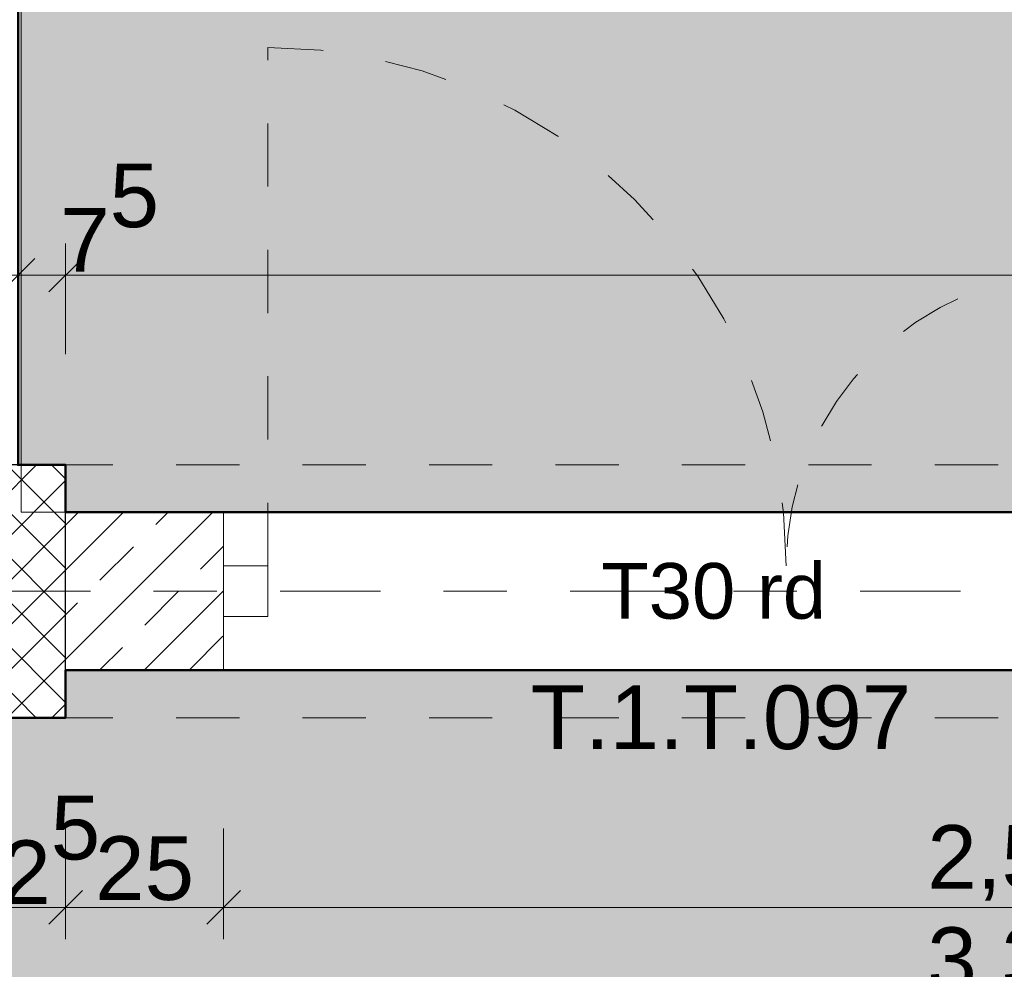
# Model space of a CAD drawing. Header units: metres. Extents: x -180 to 4, y -49 to 6.
# Tile 185 of 256: x -167.69 to -166.14, y -9.29 to -7.79. Entities that reach past the tile are written whole.
import ezdxf

# ---------------------------------------------------------------- set-up
doc = ezdxf.new("R2010")
doc.units = ezdxf.units.M
doc.header["$LTSCALE"] = 0.05
doc.header["$PDMODE"] = 1
doc.header["$PDSIZE"] = -2
for name, pattern in [('9201', [3, 2, -1]), ('Linienart-1', [2.116328, 1.058164, -1.058164]), ('Linienart-20', [2.116531, 1.058062, -1.058469]), ('Linienart-53', [5.291531, 3.175, -1.058062, 0.352704, -0.705764])]:
    doc.linetypes.add(name, pattern=pattern)
doc.layers.get('0').update_dxf_attribs({"lineweight": 25})
for name, color, linetype, lineweight, true_color in [('30 -33 Aussenwände- 3 Aussenstützen', 7, 'Continuous', 50, 0x0000dd), ('30 -34 Innenwände- 1 tragend', 7, 'Continuous', 13, 0xdd0806), ('30 -34 Innenwände- 4 Türen_Fenster', 7, 'Continuous', 15, 0x9955ff), ('30 -35 Decken- 1 Konstruktion-Träger- Stahlbeton', 7, 'Continuous', 13, 0x33aa00), ('30 -35 Decken- 2.1 Treppen Innen 2D', 7, 'Continuous', 9, 0x599559), ('70 -72 Beschriftung- 3 Beschriftung Brandschutz', 7, 'Continuous', 9, 0xff6600), ('70 -72 Beschriftung-13 Tür ID', 7, 'Continuous', 9, 0x9955ff), ('70 -75 Raumstempel- 1 Raumstempel', 1, 'Continuous', 50, 0xff0000), ('70 -76 Bemaßung- 2 Allgemein', 7, 'Continuous', 5, 0x6666cc), ('CW-Unsichtbar', 7, 'Continuous', 9, 0x599559)]:
    doc.layers.add(name, color=color, linetype=linetype, lineweight=lineweight, true_color=true_color)
doc.layers.add('70 -71 Achsen- 1 Gebäudeachsen', color=7, linetype='Linienart-53', lineweight=18)
doc.layers.add('Keine', color=7, linetype='Continuous', lineweight=9)
doc.styles.add('Arial', font='arial.ttf')
doc.dimstyles.new('k+k 1_50', dxfattribs={"dimtxt": 0.100689, "dimasz": 0.05302, "dimexe": 0.05, "dimexo": 0.15, "dimgap": 0.01, "dimtad": 1, "dimdec": 3, "dimtxsty": 'Arial', "dimblk": 'VW_SLASH', "dimblk1": 'VW_SLASH', "dimblk2": 'VW_SLASH', "dimcen": 0, "dimdle": 0.05, "dimadec": 3, "dimazin": 0, "dimtfac": 0.75, "dimtdec": 3, "dimtix": 1, "dimtmove": 0, "dimatfit": 0, "dimldrblk": 'VW_SLASH-1', "dimfxl": 0.125, "dimfxlon": 1, "dimfrac": 2, "dimtolj": 1, "dimarcsym": 0})

# ---------------------------------------------------------------- blocks, each defined once
blk = doc.blocks.new('Gruppe-7487')
at = {"layer": '30 -34 Innenwände- 4 Türen_Fenster', "flags": 128}
for points in [[(-1.25, 0.04), (-1.18, 0.04), (-1.18, -0.04), (-1.25, -0.04)], [(0.105, 0.04), (1.25, 0.04), (1.25, -0.04), (0.105, -0.04)]]:
    blk.add_lwpolyline(points, close=True, dxfattribs=at)
blk = doc.blocks.new('Gruppe-7488')
at = {"layer": '30 -34 Innenwände- 4 Türen_Fenster', "color": 7, "transparency": 33554687}
blk.add_blockref('Gruppe-7487', (0, 0), dxfattribs=at)
blk = doc.blocks.new('Gruppe-7489')
at = {"layer": '30 -34 Innenwände- 4 Türen_Fenster', "linetype": 'Linienart-1'}
blk.add_line((-1.25, -0.125), (1.25, -0.125), dxfattribs=at)
blk = doc.blocks.new('Gruppe-7490')
at = {"layer": '30 -34 Innenwände- 4 Türen_Fenster', "linetype": 'Linienart-1'}
blk.add_line((-1.25, 0.125), (1.25, 0.125), dxfattribs=at)
blk = doc.blocks.new('Gruppe-7491')
at = {"layer": '30 -34 Innenwände- 1 tragend', "transparency": 33554687}
for p, q in [((-1.25, -0.125), (-1.25, 0.125)), ((1.25, -0.125), (1.25, 0.125))]:
    blk.add_line(p, q, dxfattribs=at)
blk = doc.blocks.new('Gruppe-7492')
at = {"layer": '30 -34 Innenwände- 1 tragend', "transparency": 33554687}
for p, q in [((-1.25, -0.125), (-1.25, 0.125)), ((1.25, -0.125), (1.25, 0.125))]:
    blk.add_line(p, q, dxfattribs=at)
blk = doc.blocks.new('Gruppe-7493')
at = {"layer": '30 -34 Innenwände- 1 tragend', "color": 7, "transparency": 33554687}
blk.add_blockref('Gruppe-7491', (0, 0), dxfattribs=at)
at = {"layer": '30 -34 Innenwände- 1 tragend', "transparency": 33554687}
blk.add_blockref('Gruppe-7492', (0, 0), dxfattribs=at)
blk = doc.blocks.new('Gruppe-7494')
at = {"layer": '30 -34 Innenwände- 4 Türen_Fenster', "linetype": 'Linienart-1'}
for centre, radius, start, end in [((-1.18, 0.04), 0.82, 0, 90), ((0.105, 0.04), 0.465, 90, 180)]:
    blk.add_arc(centre, radius, start, end, dxfattribs=at)
blk = doc.blocks.new('Gruppe-7495')
at = {"layer": '30 -34 Innenwände- 4 Türen_Fenster', "linetype": 'Linienart-1'}
for p, q in [((-1.18, 0.04), (-1.18, 0.86)), ((0.105, 0.04), (0.105, 0.505))]:
    blk.add_line(p, q, dxfattribs=at)
blk = doc.blocks.new('Gruppe-7496')
at = {"layer": '30 -34 Innenwände- 4 Türen_Fenster', "color": 7}
for name in ['Gruppe-7494', 'Gruppe-7495']:
    blk.add_blockref(name, (0, 0), dxfattribs=at)
blk = doc.blocks.new('Gruppe-7497')
at = {"layer": '30 -34 Innenwände- 4 Türen_Fenster', "color": 7}
blk.add_blockref('Gruppe-7496', (0, 0), dxfattribs=at)
at = {"layer": '30 -34 Innenwände- 4 Türen_Fenster', "color": 7, "transparency": 33554687}
for name in ['Gruppe-7490', 'Gruppe-7493', 'Gruppe-7488', 'Gruppe-7489']:
    blk.add_blockref(name, (0, 0), dxfattribs=at)
blk = doc.blocks.new('Tür (2D)-26')
at = {"layer": 'CW-Unsichtbar', "color": 7, "linetype": 'Continuous', "lineweight": 5, "transparency": 33554687}
for p in [(-1.25, 0), (1.25, 0)]:
    blk.add_point(p, dxfattribs=at)
at = {"layer": '30 -34 Innenwände- 4 Türen_Fenster', "color": 7, "transparency": 33554687}
blk.add_blockref('Gruppe-7497', (0, 0), dxfattribs=at)
at = {"layer": '30 -34 Innenwände- 4 Türen_Fenster', "color": 0, "flags": 1}
for tag in ['Detail', 'Gebäudeteil', 'Aufschlag', 'Oberlicht', 'Oberblende', 'Seitenverglasung', 'feuchtr.-geeign.', 'Türblatt_Höhe', 'Türblatt_Breite', 'Türblattdicke', 'Absenkbare_Bodendichtung', 'Antrieb', 'Gewerk', 'Geschoss_Nummer', 'Tür_ID', 'Nummer', 'Typ', 'Rettungsweg', 'Raumnummer', 'Raumname', 'Zarge_Art', 'OTS', 'Türstopper', 'U-Wert', 'g-Wert', 'Rw-Wert', 'IFC_UUID', 'instanceID']:
    blk.add_attdef(tag, (-167.371, -8.822), '', height=0.00018, dxfattribs=at)
blk = doc.blocks.new('Gruppe-9735')
at = {"layer": '30 -35 Decken- 1 Konstruktion-Träger- Stahlbeton', "color": 7, "linetype": 'Linienart-20', "lineweight": 13, "transparency": 33554687}
for p, q in [((-160.346, -8.497), (-175.221, -8.497)), ((-160.346, -8.897), (-175.221, -8.897))]:
    blk.add_line(p, q, dxfattribs=at)
at = {"layer": '30 -35 Decken- 1 Konstruktion-Träger- Stahlbeton', "color": 0, "flags": 1}
for tag in ['IFC_UUID', 'instanceID']:
    blk.add_attdef(tag, (-175.221, -8.897), '', height=0.00018, dxfattribs=at)
blk = doc.blocks.new('Gruppe-11079')
at = {"layer": 'Keine', "color": 7, "transparency": 33554687, "insert": (-166.5959, -8.697), "char_height": 0.0881, "attachment_point": 5, "line_spacing_factor": 0.969685, "style": 'Arial'}
blk.add_mtext('T30 rd', dxfattribs=at)
blk = doc.blocks.new('Gruppe-11080')
at = {"layer": '70 -72 Beschriftung- 3 Beschriftung Brandschutz', "color": 7, "transparency": 33554687}
blk.add_blockref('Gruppe-11079', (0, 0), dxfattribs=at)
at = {"layer": '70 -72 Beschriftung- 3 Beschriftung Brandschutz', "color": 0, "flags": 1}
blk.add_attdef('Brandschutz', (-166.7756, -8.768), '', height=0.00018, dxfattribs=at)
blk = doc.blocks.new('Gruppe-11240')
at = {"layer": '30 -33 Aussenwände- 3 Aussenstützen', "linetype": 'Continuous', "lineweight": 9, "transparency": 33554687}
for p, q in [((-167.821, -8.647), (-167.821, -8.747)), ((-167.871, -8.697), (-167.771, -8.697))]:
    blk.add_line(p, q, dxfattribs=at)
blk = doc.blocks.new('Gruppe-11241')
at = {"color": 255, "lineweight": 25, "transparency": 33554687}
blk.add_wipeout([(-167.621, -8.497), (-168.021, -8.497), (-168.021, -8.897), (-167.621, -8.897)], dxfattribs=at).dxf.layer = '30 -33 Aussenwände- 3 Aussenstützen'
at = {"layer": '30 -33 Aussenwände- 3 Aussenstützen', "linetype": 'Continuous', "lineweight": 9, "transparency": 33554687}
h = blk.add_hatch(dxfattribs=at)
h.set_pattern_fill('Beton 1mm SRF', style=0, pattern_type=2)
h.set_pattern_definition([(45, (0, 0), (0.03535534, -0.03535534), []), (-45, (0, 0), (0.03535534, 0.03535534), [])])
h.paths.add_polyline_path([(-167.621, -8.497), (-168.021, -8.497), (-168.021, -8.897), (-167.621, -8.897)])
at = {"layer": '30 -33 Aussenwände- 3 Aussenstützen', "lineweight": 25, "transparency": 33554687, "flags": 128}
blk.add_lwpolyline([(-167.621, -8.497), (-168.021, -8.497), (-168.021, -8.897), (-167.621, -8.897)], close=True, dxfattribs=at)
at = {"layer": '30 -33 Aussenwände- 3 Aussenstützen', "transparency": 33554687}
blk.add_blockref('Gruppe-11240', (0, 0), dxfattribs=at)
blk = doc.blocks.new('Gruppe-11242')
at = {"layer": '30 -33 Aussenwände- 3 Aussenstützen', "color": 7}
blk.add_blockref('Gruppe-11241', (0, 0), dxfattribs=at)
at = {"layer": '30 -33 Aussenwände- 3 Aussenstützen', "color": 0, "flags": 1}
for tag in ['IFC_UUID', 'instanceID']:
    blk.add_attdef(tag, (-168.021, -8.897), '', height=0.00018, dxfattribs=at)
blk = doc.blocks.new('Gruppe-12427')
at = {"layer": 'Keine', "color": 252, "true_color": 0x888888, "transparency": 33554687, "insert": (-166.8853, -8.897), "char_height": 0.10069, "attachment_point": 4, "line_spacing_factor": 0.96878, "style": 'Arial'}
blk.add_mtext('T.1.T.097', dxfattribs=at)
blk = doc.blocks.new('Gruppe-12428')
at = {"layer": '70 -72 Beschriftung-13 Tür ID', "color": 7, "transparency": 33554687}
blk.add_blockref('Gruppe-12427', (0, 0), dxfattribs=at)
blk = doc.blocks.new('_01-OG1_Tragwerk (2D)')
at = {"layer": '70 -72 Beschriftung- 3 Beschriftung Brandschutz'}
blk.add_blockref('Gruppe-11080', (0, 0), dxfattribs=at)
at = {"layer": '70 -72 Beschriftung-13 Tür ID', "color": 150}
blk.add_blockref('Gruppe-12428', (0, 0), dxfattribs=at)
at = {"color": 255, "lineweight": 5, "transparency": 33554687}
blk.add_wipeout([(-167.621, -8.822), (-167.621, -8.572), (-167.371, -8.572), (-167.371, -8.822)], dxfattribs=at).dxf.layer = '30 -34 Innenwände- 1 tragend'
at = {"layer": '30 -34 Innenwände- 1 tragend', "linetype": 'Continuous', "lineweight": 9, "transparency": 33554687}
h = blk.add_hatch(dxfattribs=at)
h.set_pattern_fill('Stahlbeton1 1mm SRF', style=0, pattern_type=2)
h.set_pattern_definition([(45, (0, 0), (0.07071068, -0.07071068), []), (45, (0.03536, -0.03536), (0.07071068, -0.07071068), [0.075, -0.05])])
h.paths.add_polyline_path([(-167.621, -8.822), (-167.621, -8.572), (-167.371, -8.572), (-167.371, -8.822)])
at = {"color": 255, "lineweight": 5, "transparency": 33554687}
blk.add_wipeout([(-167.621, -8.572), (-167.621, -8.822), (-167.371, -8.822), (-167.371, -8.572)], dxfattribs=at).dxf.layer = '30 -34 Innenwände- 1 tragend'
at = {"layer": '30 -34 Innenwände- 1 tragend', "linetype": 'Continuous', "lineweight": 9, "transparency": 33554687}
h = blk.add_hatch(dxfattribs=at)
h.set_pattern_fill('Stahlbeton1  SRF', style=0, pattern_type=2)
h.set_pattern_definition([(45, (0, 0), (0.07071068, -0.07071068), []), (45, (0.03536, -0.03536), (0.07071068, -0.07071068), [0.075, -0.05])])
h.paths.add_polyline_path([(-167.621, -8.572), (-167.621, -8.822), (-167.371, -8.822), (-167.371, -8.572)])
at = {"layer": '30 -34 Innenwände- 1 tragend', "color": 7, "linetype": 'Continuous', "lineweight": 35, "transparency": 33554687}
for p, q in [((-167.621, -8.572), (-167.371, -8.572)), ((-167.621, -8.822), (-167.371, -8.822))]:
    blk.add_line(p, q, dxfattribs=at)
at = {"layer": '30 -34 Innenwände- 1 tragend', "transparency": 33554687}
for p, q in [((-167.621, -8.572), (-167.371, -8.572)), ((-167.621, -8.822), (-167.621, -8.572)), ((-167.621, -8.822), (-167.371, -8.822))]:
    blk.add_line(p, q, dxfattribs=at)
at = {"layer": '30 -34 Innenwände- 4 Türen_Fenster', "color": 7, "transparency": 33554687}
blk.add_blockref('Tür (2D)-26', (-166.121, -8.697), dxfattribs=at)
at = {"layer": '30 -35 Decken- 1 Konstruktion-Träger- Stahlbeton'}
blk.add_blockref('Gruppe-9735', (0, 0), dxfattribs=at)
at = {"layer": '30 -33 Aussenwände- 3 Aussenstützen'}
blk.add_blockref('Gruppe-11242', (0, 0), dxfattribs=at)
blk = doc.blocks.new('Gruppe-14426')
at = {"layer": '30 -35 Decken- 2.1 Treppen Innen 2D', "linetype": '9201', "transparency": 33554687, "flags": 128}
blk.add_lwpolyline([(-167.6911, -8.572), (-164.1411, -8.572), (-164.1411, -6.182), (-165.6911, -6.182), (-165.6911, -6.242), (-166.1411, -6.242), (-166.1411, -6.182), (-167.6911, -6.182)], close=True, dxfattribs=at)
at = {"layer": '30 -35 Decken- 2.1 Treppen Innen 2D', "transparency": 33554687, "flags": 128}
blk.add_lwpolyline([(-167.6911, -8.572), (-164.1411, -8.572), (-164.1411, -6.327), (-165.6911, -6.327), (-165.6911, -6.242), (-166.1411, -6.242), (-166.1411, -6.327), (-167.6911, -6.327)], close=True, dxfattribs=at)
blk = doc.blocks.new('_OG1_2D (2D)')
at = {"layer": '70 -75 Raumstempel- 1 Raumstempel', "linetype": 'Continuous', "lineweight": 0, "true_color": 0xff0000}
for points in [[(-167.69599996, -0.64704198), (-164.14599996, -0.64704198), (-164.14599996, -8.57204198), (-167.62099996, -8.57204198), (-167.62099996, -8.49704198), (-167.69599996, -8.49704198)], [(-160.34599996, -8.82204198), (-160.34599996, -11.49704198), (-160.42099996, -11.49704198), (-160.42099996, -11.57204198), (-167.62099996, -11.57204198), (-167.62099996, -11.49704198), (-167.74599996, -11.49704198), (-167.74599996, -8.89704198), (-167.62099996, -8.89704198), (-167.62099996, -8.82204198)]]:
    blk.add_hatch(color=1, dxfattribs=at).paths.add_polyline_path(points)
at = {"layer": '70 -75 Raumstempel- 1 Raumstempel', "flags": 128}
for points in [[(-167.69599996, -0.64704198), (-164.14599996, -0.64704198), (-164.14599996, -8.57204198), (-167.62099996, -8.57204198), (-167.62099996, -8.49704198), (-167.69599996, -8.49704198)], [(-160.34599996, -8.82204198), (-160.34599996, -11.49704198), (-160.42099996, -11.49704198), (-160.42099996, -11.57204198), (-167.62099996, -11.57204198), (-167.62099996, -11.49704198), (-167.74599996, -11.49704198), (-167.74599996, -8.89704198), (-167.62099996, -8.89704198), (-167.62099996, -8.82204198)]]:
    blk.add_lwpolyline(points, close=True, dxfattribs=at)
at = {"layer": 'Keine', "color": 7}
blk.add_blockref('Gruppe-14426', (0, 0), dxfattribs=at)
blk = doc.blocks.new('VW_SLASH')
at = {"color": 0, "linetype": 'ByBlock', "lineweight": -2, "transparency": 16777216}
blk.add_line((0.943, 0), (-1, 0), dxfattribs=at)
at = {"color": 0, "lineweight": 20, "transparency": 16777216, "flags": 128}
blk.add_lwpolyline([(0.5, 0.5), (-0.5, -0.5)], dxfattribs=at)
blk = doc.blocks.new('*D18754')
at = {"layer": '70 -76 Bemaßung- 2 Allgemein', "color": 0, "lineweight": -2}
for p, q in [((-167.696, -8.322), (-167.696, -8.147)), ((-167.621, -8.322), (-167.621, -8.147)), ((-167.749, -8.197), (-167.802, -8.197)), ((-167.621, -8.197), (-167.696, -8.197)), ((-167.568, -8.197), (-167.515, -8.197))]:
    blk.add_line(p, q, dxfattribs=at)
at = {"layer": 'Defpoints', "color": 0}
for p in [(-167.696, -8.197), (-167.696, -8.497), (-167.621, -8.497)]:
    blk.add_point(p, dxfattribs=at)
at = {"layer": '70 -76 Bemaßung- 2 Allgemein', "color": 0, "lineweight": -2, "xscale": 0.05302001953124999, "yscale": 0.05302001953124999, "zscale": 0.05302001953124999}
blk.add_blockref('VW_SLASH', (-167.696, -8.197), dxfattribs=at)
at = {"layer": '70 -76 Bemaßung- 2 Allgemein', "color": 0, "lineweight": -2, "xscale": 0.05302001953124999, "yscale": 0.05302001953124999, "zscale": 0.05302001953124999, "rotation": 180}
blk.add_blockref('VW_SLASH', (-167.621, -8.197), dxfattribs=at)
at = {"layer": '70 -76 Bemaßung- 2 Allgemein', "color": 0, "insert": (-167.5513, -8.1061), "char_height": 0.100689, "attachment_point": 5, "style": 'Arial'}
blk.add_mtext('\\A1;7\\S5^ ;', dxfattribs=at)
blk = doc.blocks.new('VW_SLASH-1')
at = {"color": 0, "linetype": 'ByBlock', "lineweight": -2, "transparency": 16777216}
blk.add_line((0.943, 0), (-1, 0), dxfattribs=at)
at = {"color": 0, "lineweight": 5, "transparency": 16777216, "flags": 128}
blk.add_lwpolyline([(0.5, 0.5), (-0.5, -0.5)], dxfattribs=at)
blk = doc.blocks.new('*D18755')
at = {"layer": '70 -76 Bemaßung- 2 Allgemein', "color": 0, "lineweight": -2}
for p, q in [((-167.621, -8.322), (-167.621, -8.147)), ((-164.146, -8.322), (-164.146, -8.147)), ((-164.199, -8.197), (-167.568, -8.197))]:
    blk.add_line(p, q, dxfattribs=at)
at = {"layer": 'Defpoints', "color": 0}
for p in [(-167.621, -8.197), (-167.621, -8.497), (-164.146, -8.497)]:
    blk.add_point(p, dxfattribs=at)
at = {"layer": '70 -76 Bemaßung- 2 Allgemein', "color": 0, "lineweight": -2, "xscale": 0.05302001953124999, "yscale": 0.05302001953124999, "zscale": 0.05302001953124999, "rotation": 180}
blk.add_blockref('VW_SLASH', (-167.621, -8.197), dxfattribs=at)
at = {"layer": '70 -76 Bemaßung- 2 Allgemein', "color": 0, "lineweight": -2, "xscale": 0.05302001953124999, "yscale": 0.05302001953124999, "zscale": 0.05302001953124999}
blk.add_blockref('VW_SLASH', (-164.146, -8.197), dxfattribs=at)
at = {"layer": '70 -76 Bemaßung- 2 Allgemein', "color": 0, "insert": (-165.8835, -8.1098), "char_height": 0.100689, "attachment_point": 5, "style": 'Arial'}
blk.add_mtext('\\A1;3,47\\S5^ ;', dxfattribs=at)
blk = doc.blocks.new('*D18785')
at = {"layer": '70 -76 Bemaßung- 2 Allgemein', "color": 0, "lineweight": -2}
for p, q in [((-167.746, -9.072), (-167.746, -9.247)), ((-167.621, -9.072), (-167.621, -9.247)), ((-167.674, -9.197), (-167.693, -9.197))]:
    blk.add_line(p, q, dxfattribs=at)
at = {"layer": 'Defpoints', "color": 0}
for p in [(-167.746, -8.897), (-167.621, -8.897), (-167.746, -9.197)]:
    blk.add_point(p, dxfattribs=at)
at = {"layer": '70 -76 Bemaßung- 2 Allgemein', "color": 0, "lineweight": -2, "xscale": 0.05302001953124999, "yscale": 0.05302001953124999, "zscale": 0.05302001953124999, "rotation": 180}
blk.add_blockref('VW_SLASH', (-167.746, -9.197), dxfattribs=at)
at = {"layer": '70 -76 Bemaßung- 2 Allgemein', "color": 0, "lineweight": -2, "xscale": 0.05302001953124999, "yscale": 0.05302001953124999, "zscale": 0.05302001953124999}
blk.add_blockref('VW_SLASH', (-167.621, -9.197), dxfattribs=at)
at = {"layer": '70 -76 Bemaßung- 2 Allgemein', "color": 0, "insert": (-167.6835, -9.1061), "char_height": 0.100689, "attachment_point": 5, "style": 'Arial'}
blk.add_mtext('\\A1;12\\S5^ ;', dxfattribs=at)
blk = doc.blocks.new('*D18786')
at = {"layer": '70 -76 Bemaßung- 2 Allgemein', "color": 0, "lineweight": -2}
for p, q in [((-167.621, -9.072), (-167.621, -9.247)), ((-167.371, -9.072), (-167.371, -9.247)), ((-167.424, -9.197), (-167.568, -9.197))]:
    blk.add_line(p, q, dxfattribs=at)
at = {"layer": 'Defpoints', "color": 0}
for p in [(-167.371, -8.822), (-167.621, -8.897), (-167.621, -9.197)]:
    blk.add_point(p, dxfattribs=at)
at = {"layer": '70 -76 Bemaßung- 2 Allgemein', "color": 0, "lineweight": -2, "xscale": 0.05302001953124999, "yscale": 0.05302001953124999, "zscale": 0.05302001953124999, "rotation": 180}
blk.add_blockref('VW_SLASH', (-167.621, -9.197), dxfattribs=at)
at = {"layer": '70 -76 Bemaßung- 2 Allgemein', "color": 0, "lineweight": -2, "xscale": 0.05302001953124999, "yscale": 0.05302001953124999, "zscale": 0.05302001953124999}
blk.add_blockref('VW_SLASH', (-167.371, -9.197), dxfattribs=at)
at = {"layer": '70 -76 Bemaßung- 2 Allgemein', "color": 0, "insert": (-167.496, -9.1356), "char_height": 0.10069, "attachment_point": 5, "style": 'Arial'}
blk.add_mtext('\\A1;25', dxfattribs=at)
blk = doc.blocks.new('*D18787')
at = {"layer": '70 -76 Bemaßung- 2 Allgemein', "color": 0, "lineweight": -2}
for p, q in [((-167.371, -9.072), (-167.371, -9.247)), ((-164.871, -9.072), (-164.871, -9.247)), ((-164.924, -9.197), (-167.318, -9.197))]:
    blk.add_line(p, q, dxfattribs=at)
at = {"layer": 'Defpoints', "color": 0}
for p in [(-167.371, -8.822), (-164.871, -8.822), (-167.371, -9.197)]:
    blk.add_point(p, dxfattribs=at)
at = {"layer": '70 -76 Bemaßung- 2 Allgemein', "color": 0, "lineweight": -2, "xscale": 0.05302001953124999, "yscale": 0.05302001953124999, "zscale": 0.05302001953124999, "rotation": 180}
blk.add_blockref('VW_SLASH', (-167.371, -9.197), dxfattribs=at)
at = {"layer": '70 -76 Bemaßung- 2 Allgemein', "color": 0, "lineweight": -2, "xscale": 0.05302001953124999, "yscale": 0.05302001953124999, "zscale": 0.05302001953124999}
blk.add_blockref('VW_SLASH', (-164.871, -9.197), dxfattribs=at)
at = {"layer": '70 -76 Bemaßung- 2 Allgemein', "color": 0, "insert": (-166.121, -9.1266), "char_height": 0.10069, "attachment_point": 5, "style": 'Arial'}
blk.add_mtext('\\A1;2,50', dxfattribs=at)
blk = doc.blocks.new('Gruppe-16572')
at = {"layer": '70 -76 Bemaßung- 2 Allgemein', "insert": (-166.121, -9.2882), "char_height": 0.10069, "width": 1.030634, "attachment_point": 5, "line_spacing_factor": 0.970891, "style": 'Arial'}
blk.add_mtext('3,35', dxfattribs=at)
blk = doc.blocks.new('_Achsen (3D)')
at = {"layer": '70 -71 Achsen- 1 Gebäudeachsen', "transparency": 33554687}
blk.add_line((-179.668, -8.697), (3.826, -8.697), dxfattribs=at)
blk = doc.blocks.new('Gruppe-15551')
at = {"layer": '70 -76 Bemaßung- 2 Allgemein'}
dim = blk.add_linear_dim(base=(-167.696, -8.197), p1=(-167.621, -8.497), p2=(-167.696, -8.497), angle=180, text='7\\S5^ ;', dimstyle='k+k 1_50', override={"dimtxt": 0.100689, "dimgap": 0.01, "dimpost": '<>', "dimtxsty": 'Arial', "dimtix": 0, "dimtmove": 2}, dxfattribs=at)
dim.commit()
dim.dimension.update_dxf_attribs({"geometry": '*D18754', "text_midpoint": (-167.5513, -8.1061), "dimtype": 161})
dim = blk.add_aligned_dim(p1=(-164.146, -8.497), p2=(-167.621, -8.497), distance=-0.3, text='3,47\\S5^ ;', dimstyle='k+k 1_50', override={"dimtxt": 0.100689, "dimgap": 0.01, "dimpost": '<>', "dimtxsty": 'Arial', "dimtmove": 2}, dxfattribs=at)
dim.commit()
dim.dimension.update_dxf_attribs({"geometry": '*D18755', "text_midpoint": (-165.8835, -8.1098)})
blk = doc.blocks.new('Gruppe-15557')
at = {"layer": '70 -76 Bemaßung- 2 Allgemein'}
dim = blk.add_linear_dim(base=(-167.621, -9.197), p1=(-167.371, -8.822), p2=(-167.621, -8.897), text='25', dimstyle='k+k 1_50', override={"dimtxt": 0.100689, "dimgap": 0.01, "dimpost": '<>', "dimtxsty": 'Arial', "dimtmove": 2}, dxfattribs=at)
dim.commit()
dim.dimension.update_dxf_attribs({"geometry": '*D18786', "text_midpoint": (-167.496, -9.1356)})
dim = blk.add_aligned_dim(p1=(-164.871, -8.822), p2=(-167.371, -8.822), distance=0.375, text='2,50', dimstyle='k+k 1_50', override={"dimtxt": 0.100689, "dimgap": 0.01, "dimpost": '<>', "dimtxsty": 'Arial', "dimtmove": 2}, dxfattribs=at)
dim.commit()
dim.dimension.update_dxf_attribs({"geometry": '*D18787', "text_midpoint": (-166.121, -9.1266)})
dim = blk.add_linear_dim(base=(-167.746, -9.197), p1=(-167.621, -8.897), p2=(-167.746, -8.897), angle=180, text='12\\S5^ ;', dimstyle='k+k 1_50', override={"dimtxt": 0.100689, "dimgap": 0.01, "dimpost": '<>', "dimtxsty": 'Arial', "dimtmove": 2}, dxfattribs=at)
dim.commit()
dim.dimension.update_dxf_attribs({"geometry": '*D18785', "text_midpoint": (-167.6835, -9.1061), "dimtype": 161})
blk = doc.blocks.new('_OG1_2D Bemaßung_ Beschriftung (2D)')
at = {"layer": '70 -76 Bemaßung- 2 Allgemein'}
for name in ['Gruppe-15551', 'Gruppe-15557']:
    blk.add_blockref(name, (0, 0), dxfattribs=at)
at = {"layer": '70 -76 Bemaßung- 2 Allgemein', "color": 7}
blk.add_blockref('Gruppe-16572', (0, 0), dxfattribs=at)

msp = doc.modelspace()

# ---------------------------------------------------------------- block references
at = {"layer": 'Keine', "color": 1}
msp.add_blockref('_01-OG1_Tragwerk (2D)', (0, 0), dxfattribs=at)

# ---------------------------------------------------------------- next in the draw order: block references
msp.add_blockref('_OG1_2D (2D)', (0, 0), dxfattribs=at)

# ---------------------------------------------------------------- next in the draw order: block references
msp.add_blockref('_OG1_2D Bemaßung_ Beschriftung (2D)', (0, 0), dxfattribs=at)

# ---------------------------------------------------------------- next in the draw order: block references
msp.add_blockref('_Achsen (3D)', (0, 0), dxfattribs=at)

doc.saveas('drawing.dxf')
